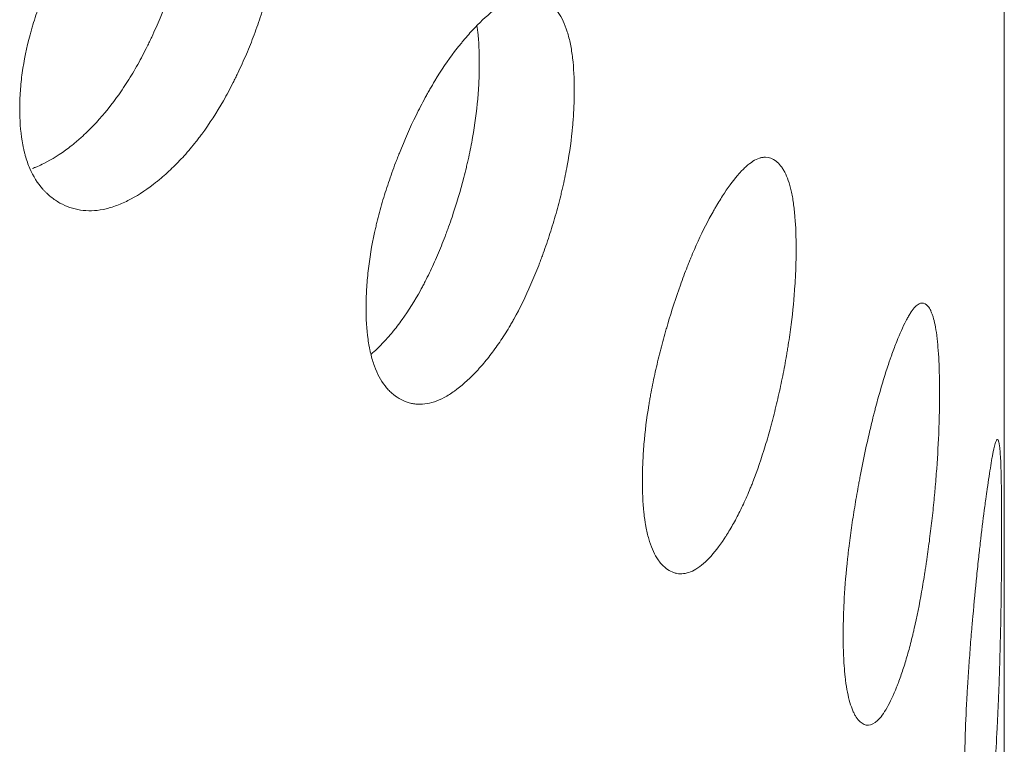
# Model space of a CAD drawing. Header units: millimetres. Extents: x 4 to 1188, y 1 to 840.
# Tile 165 of 203: x 983.45 to 986.11, y 243.2 to 245.15. Entities that reach past the tile are written whole.
import ezdxf

# ---------------------------------------------------------------- set-up
doc = ezdxf.new("R2010")
doc.units = ezdxf.units.MM
doc.layers.add('1', color=7, linetype='Continuous')

msp = doc.modelspace()

# ---------------------------------------------------------------- linework, layer by layer
at = {"layer": '1', "color": 154, "linetype": 'Continuous', "lineweight": 13}
msp.add_line((986.1064, 142.3019), (986.1064, 256.7281), dxfattribs=at)
for points, knots in [([(984.1442, 245.4493), (984.1442, 245.4474), (984.1442, 245.4454), (984.1441, 245.4415), (984.1441, 245.4356), (984.1438, 245.4218), (984.1429, 245.4016), (984.1416, 245.3851), (984.1405, 245.3726), (984.1401, 245.3684), (984.1392, 245.36), (984.1388, 245.3558), (984.1342, 245.3177), (984.1281, 245.2832), (984.1157, 245.2303), (984.111, 245.2125), (984.1044, 245.19), (984.103, 245.1855), (984.1003, 245.1765), (984.0961, 245.163), (984.0916, 245.1496), (984.0823, 245.1229), (984.0757, 245.1053), (984.0652, 245.079), (984.0616, 245.0703), (984.0542, 245.053), (984.0504, 245.0443), (984.0426, 245.0271), (984.0386, 245.0185), (984.0325, 245.0057), (984.0304, 245.0015), (984.0263, 244.993), (984.0242, 244.9888), (984.0136, 244.9679), (984.0049, 244.9516), (983.9777, 244.904), (983.9583, 244.8739), (983.935, 244.8422), (983.9324, 244.8388), (983.9271, 244.8319), (983.9192, 244.8217), (983.9113, 244.812), (983.8952, 244.7929), (983.8844, 244.781), (983.8624, 244.7583), (983.8513, 244.7477), (983.8344, 244.7326), (983.8288, 244.7278), (983.8202, 244.7207), (983.8174, 244.7184), (983.8117, 244.7138), (983.8088, 244.7116), (983.7831, 244.6919), (983.7603, 244.6772), (983.7264, 244.6601), (983.7151, 244.6552), (983.6926, 244.6472), (983.6816, 244.6441), (983.6493, 244.6377), (983.6237, 244.6371), (983.5996, 244.6419), (983.59, 244.6443), (983.5853, 244.6457), (983.5715, 244.6505), (983.5626, 244.6545), (983.5456, 244.664), (983.5374, 244.6694), (983.5257, 244.6787), (983.52, 244.6837), (983.5146, 244.6891), (983.511, 244.6928), (983.5092, 244.6948), (983.4936, 244.7124), (983.4819, 244.7311), (983.4679, 244.7636), (983.4628, 244.7782), (983.4586, 244.7939), (983.457, 244.8003), (983.4563, 244.8035), (983.4541, 244.8134), (983.4528, 244.8201), (983.4472, 244.8542), (983.4447, 244.8908), (983.4454, 244.93), (983.446, 244.9459), (983.4464, 244.9539), (983.4481, 244.9783), (983.4498, 244.9947), (983.4567, 245.0447), (983.4637, 245.0789), (983.4744, 245.1186), (983.4756, 245.123), (983.4782, 245.1318), (983.4821, 245.1451), (983.4863, 245.1582), (983.4951, 245.1845), (983.5015, 245.202), (983.5152, 245.2367), (983.5226, 245.2539), (983.5342, 245.2797), (983.5382, 245.2883), (983.5444, 245.3012), (983.5465, 245.3054), (983.5507, 245.314), (983.5528, 245.3182), (983.5721, 245.3562), (983.5904, 245.3888), (983.6197, 245.4357), (983.6299, 245.451), (983.6429, 245.4696), (983.6456, 245.4733), (983.6508, 245.4806), (983.6535, 245.4842), (983.6615, 245.4949), (983.6668, 245.5019), (983.6937, 245.536), (983.7158, 245.5608), (983.7441, 245.5889), (983.7526, 245.5971), (983.7612, 245.6049), (983.7669, 245.6101), (983.7698, 245.6127), (983.7841, 245.6252), (983.7955, 245.6346), (983.8296, 245.6607), (983.8521, 245.6755), (983.8771, 245.6888), (983.8799, 245.6902), (983.8854, 245.693), (983.8936, 245.6969), (983.9125, 245.705), (983.9385, 245.7131), (983.9633, 245.7168), (983.98, 245.7171), (983.9871, 245.7167), (983.9918, 245.7163), (983.9941, 245.7161), (984.0147, 245.7134), (984.0314, 245.7075), (984.0546, 245.6944), (984.0621, 245.6894), (984.0709, 245.682), (984.0726, 245.6804), (984.0761, 245.6773), (984.0811, 245.6724), (984.0859, 245.6671), (984.1012, 245.6485), (984.1116, 245.6305), (984.122, 245.6038), (984.124, 245.5982), (984.1276, 245.5866), (984.1293, 245.5807), (984.1339, 245.5624), (984.1364, 245.5496), (984.1423, 245.5095), (984.1442, 245.4804), (984.1442, 245.4493)], [0, 0, 0, 0, 0.001953, 0.001953, 0.003906, 0.007813, 0.015625, 0.023438, 0.023438, 0.027344, 0.027344, 0.03125, 0.03125, 0.0625, 0.0625, 0.078125, 0.078125, 0.082031, 0.082031, 0.085937, 0.09375, 0.09375, 0.109375, 0.109375, 0.117187, 0.117187, 0.125, 0.125, 0.132812, 0.132812, 0.136719, 0.136719, 0.140625, 0.140625, 0.15625, 0.15625, 0.1875, 0.1875, 0.191406, 0.191406, 0.195312, 0.203125, 0.203125, 0.21875, 0.21875, 0.234375, 0.234375, 0.242187, 0.242187, 0.246094, 0.246094, 0.25, 0.25, 0.28125, 0.28125, 0.296875, 0.296875, 0.3125, 0.3125, 0.34375, 0.351562, 0.351562, 0.359375, 0.359375, 0.375, 0.375, 0.390625, 0.390625, 0.398437, 0.402344, 0.402344, 0.40625, 0.40625, 0.4375, 0.4375, 0.453125, 0.457031, 0.457031, 0.460937, 0.460937, 0.46875, 0.46875, 0.5, 0.507812, 0.507812, 0.515625, 0.515625, 0.53125, 0.53125, 0.5625, 0.5625, 0.566406, 0.566406, 0.570312, 0.578125, 0.578125, 0.59375, 0.59375, 0.609375, 0.609375, 0.617187, 0.617187, 0.621094, 0.621094, 0.625, 0.625, 0.65625, 0.65625, 0.671875, 0.671875, 0.675781, 0.675781, 0.679687, 0.679687, 0.6875, 0.6875, 0.71875, 0.71875, 0.726562, 0.730469, 0.730469, 0.734375, 0.734375, 0.75, 0.75, 0.78125, 0.78125, 0.785156, 0.785156, 0.789062, 0.796875, 0.8125, 0.828125, 0.835937, 0.839844, 0.839844, 0.84375, 0.84375, 0.875, 0.875, 0.890625, 0.890625, 0.894531, 0.894531, 0.898437, 0.90625, 0.90625, 0.9375, 0.9375, 0.945312, 0.945312, 0.953125, 0.953125, 0.96875, 0.96875, 1, 1, 1, 1]), ([(983.9075, 245.5417), (983.9075, 245.5398), (983.9075, 245.5379), (983.9075, 245.534), (983.9074, 245.5282), (983.9071, 245.5145), (983.9063, 245.4947), (983.9051, 245.4784), (983.9041, 245.4661), (983.9037, 245.462), (983.9028, 245.4537), (983.9024, 245.4495), (983.8981, 245.412), (983.8922, 245.378), (983.8803, 245.3259), (983.8759, 245.3083), (983.8696, 245.2861), (983.8683, 245.2817), (983.8656, 245.2728), (983.8616, 245.2595), (983.8572, 245.2462), (983.8424, 245.2022), (983.8288, 245.1675), (983.8099, 245.1248), (983.806, 245.1163), (983.8001, 245.1036), (983.7981, 245.0993), (983.7941, 245.0909), (983.792, 245.0868), (983.7817, 245.066), (983.7647, 245.0335), (983.7417, 244.995), (983.7248, 244.9691), (983.7173, 244.9583), (983.7123, 244.9511), (983.7098, 244.9476), (983.6869, 244.916), (983.6659, 244.8908), (983.6334, 244.8571), (983.6197, 244.8438), (983.6057, 244.8315), (983.6001, 244.8267), (983.5973, 244.8243), (983.5888, 244.8173), (983.5832, 244.8128), (983.555, 244.7913), (983.5326, 244.7769), (983.5046, 244.7631), (983.499, 244.7605), (983.4906, 244.757), (983.4878, 244.7559), (983.4833, 244.7542), (983.4815, 244.7535), (983.4798, 244.7529)], [0, 0, 0, 0, 0.006611, 0.006611, 0.013222, 0.026444, 0.052888, 0.079331, 0.079331, 0.092553, 0.092553, 0.105775, 0.105775, 0.211551, 0.211551, 0.264438, 0.264438, 0.27766, 0.27766, 0.290882, 0.317326, 0.317326, 0.423101, 0.423101, 0.449545, 0.449545, 0.462767, 0.462767, 0.475989, 0.475989, 0.528877, 0.581764, 0.608208, 0.62143, 0.62143, 0.634652, 0.634652, 0.740427, 0.740427, 0.793315, 0.806537, 0.806537, 0.819759, 0.819759, 0.846203, 0.846203, 0.951978, 0.951978, 0.978422, 0.978422, 0.991644, 0.991644, 1, 1, 1, 1]), ([(984.9442, 244.964), (984.9442, 244.9621), (984.9442, 244.9601), (984.9442, 244.9562), (984.9441, 244.9503), (984.9439, 244.9364), (984.9432, 244.9162), (984.9422, 244.8996), (984.9413, 244.887), (984.941, 244.8828), (984.9403, 244.8743), (984.94, 244.8701), (984.9364, 244.8317), (984.9316, 244.7968), (984.9218, 244.743), (984.9181, 244.7248), (984.913, 244.7019), (984.9119, 244.6973), (984.9097, 244.688), (984.9064, 244.6742), (984.9029, 244.6605), (984.8955, 244.6332), (984.8903, 244.615), (984.882, 244.588), (984.8792, 244.5791), (984.8733, 244.5612), (984.8703, 244.5523), (984.8642, 244.5345), (984.8611, 244.5256), (984.8562, 244.5124), (984.8546, 244.508), (984.8513, 244.4992), (984.8496, 244.4948), (984.8412, 244.4732), (984.8343, 244.4563), (984.8127, 244.4067), (984.7973, 244.3752), (984.7787, 244.3418), (984.7766, 244.3381), (984.7724, 244.3309), (984.7661, 244.3201), (984.7598, 244.3098), (984.7469, 244.2896), (984.7383, 244.2769), (984.7207, 244.2526), (984.7118, 244.2412), (984.6982, 244.2249), (984.6937, 244.2196), (984.6868, 244.2119), (984.6845, 244.2094), (984.6799, 244.2044), (984.6776, 244.202), (984.6569, 244.1804), (984.6385, 244.1641), (984.611, 244.1445), (984.6019, 244.1387), (984.5837, 244.129), (984.5747, 244.1252), (984.5485, 244.1164), (984.5276, 244.1139), (984.5079, 244.117), (984.5002, 244.1187), (984.4963, 244.1197), (984.485, 244.1235), (984.4778, 244.1269), (984.4638, 244.1351), (984.4571, 244.1399), (984.4476, 244.1484), (984.4429, 244.1529), (984.4384, 244.1579), (984.4355, 244.1614), (984.434, 244.1632), (984.4212, 244.1797), (984.4116, 244.1975), (984.4001, 244.229), (984.3959, 244.2432), (984.3924, 244.2586), (984.3911, 244.2648), (984.3905, 244.268), (984.3887, 244.2777), (984.3876, 244.2843), (984.383, 244.318), (984.3809, 244.3544), (984.3815, 244.3937), (984.382, 244.4096), (984.3824, 244.4177), (984.3838, 244.4422), (984.3852, 244.4587), (984.3908, 244.5092), (984.3966, 244.544), (984.4054, 244.5844), (984.4064, 244.589), (984.4085, 244.598), (984.4117, 244.6115), (984.4152, 244.625), (984.4224, 244.6519), (984.4277, 244.6698), (984.4389, 244.7055), (984.4449, 244.7233), (984.4545, 244.75), (984.4578, 244.7589), (984.4628, 244.7722), (984.4646, 244.7766), (984.468, 244.7854), (984.4697, 244.7898), (984.4855, 244.8293), (984.5004, 244.8632), (984.5244, 244.9123), (984.5326, 244.9283), (984.5433, 244.9479), (984.5454, 244.9518), (984.5497, 244.9594), (984.5519, 244.9632), (984.5584, 244.9745), (984.5627, 244.9819), (984.5846, 245.018), (984.6025, 245.0444), (984.6253, 245.0745), (984.6322, 245.0833), (984.6392, 245.0918), (984.6438, 245.0975), (984.6461, 245.1002), (984.6577, 245.1138), (984.6669, 245.124), (984.6943, 245.1526), (984.7124, 245.1691), (984.7324, 245.1842), (984.7346, 245.1858), (984.7391, 245.1889), (984.7456, 245.1935), (984.7607, 245.2029), (984.7815, 245.213), (984.8013, 245.2185), (984.8146, 245.2199), (984.8202, 245.2201), (984.8239, 245.22), (984.8257, 245.2199), (984.8421, 245.2187), (984.8554, 245.2141), (984.8737, 245.2027), (984.8796, 245.1981), (984.8866, 245.1914), (984.8879, 245.19), (984.8906, 245.1871), (984.8946, 245.1826), (984.8984, 245.1776), (984.9105, 245.1601), (984.9186, 245.1429), (984.9268, 245.1169), (984.9283, 245.1114), (984.9312, 245.1001), (984.9325, 245.0943), (984.9361, 245.0764), (984.9381, 245.0638), (984.9427, 245.024), (984.9442, 244.9951), (984.9442, 244.964)], [0, 0, 0, 0, 0.001953, 0.001953, 0.003906, 0.007813, 0.015625, 0.023438, 0.023438, 0.027344, 0.027344, 0.03125, 0.03125, 0.0625, 0.0625, 0.078125, 0.078125, 0.082031, 0.082031, 0.085938, 0.09375, 0.09375, 0.109375, 0.109375, 0.117188, 0.117188, 0.125, 0.125, 0.132813, 0.132813, 0.136719, 0.136719, 0.140625, 0.140625, 0.15625, 0.15625, 0.1875, 0.1875, 0.191406, 0.191406, 0.195312, 0.203125, 0.203125, 0.21875, 0.21875, 0.234375, 0.234375, 0.242188, 0.242188, 0.246094, 0.246094, 0.25, 0.25, 0.28125, 0.28125, 0.296875, 0.296875, 0.3125, 0.3125, 0.34375, 0.351562, 0.351562, 0.359375, 0.359375, 0.375, 0.375, 0.390625, 0.390625, 0.398437, 0.402344, 0.402344, 0.40625, 0.40625, 0.4375, 0.4375, 0.453125, 0.457031, 0.457031, 0.460937, 0.460937, 0.46875, 0.46875, 0.5, 0.507812, 0.507812, 0.515625, 0.515625, 0.53125, 0.53125, 0.5625, 0.5625, 0.566406, 0.566406, 0.570313, 0.578125, 0.578125, 0.59375, 0.59375, 0.609375, 0.609375, 0.617188, 0.617188, 0.621094, 0.621094, 0.625, 0.625, 0.65625, 0.65625, 0.671875, 0.671875, 0.675781, 0.675781, 0.679687, 0.679687, 0.6875, 0.6875, 0.71875, 0.71875, 0.726562, 0.730469, 0.730469, 0.734375, 0.734375, 0.75, 0.75, 0.78125, 0.78125, 0.785156, 0.785156, 0.789063, 0.796875, 0.8125, 0.828125, 0.835937, 0.839844, 0.839844, 0.84375, 0.84375, 0.875, 0.875, 0.890625, 0.890625, 0.894531, 0.894531, 0.898437, 0.90625, 0.90625, 0.9375, 0.9375, 0.945312, 0.945312, 0.953125, 0.953125, 0.96875, 0.96875, 1, 1, 1, 1]), ([(984.6814, 245.1364), (984.6821, 245.1317), (984.6827, 245.1269), (984.6861, 245.0958), (984.6875, 245.0672), (984.6875, 245.0365)], [0, 0, 0, 0, 0.155049, 0.155049, 1, 1, 1, 1]), ([(984.6875, 245.0365), (984.6875, 245.0346), (984.6875, 245.0327), (984.6875, 245.0288), (984.6875, 245.023), (984.6872, 245.0093), (984.6866, 244.9894), (984.6857, 244.973), (984.6848, 244.9606), (984.6845, 244.9564), (984.6839, 244.9481), (984.6835, 244.9439), (984.6801, 244.9061), (984.6756, 244.8717), (984.6662, 244.8187), (984.6627, 244.8008), (984.6577, 244.7782), (984.6567, 244.7736), (984.6546, 244.7645), (984.6514, 244.7509), (984.648, 244.7373), (984.6363, 244.6922), (984.6256, 244.6566), (984.6107, 244.6125), (984.6076, 244.6037), (984.6029, 244.5906), (984.6013, 244.5862), (984.5981, 244.5775), (984.5965, 244.5732), (984.5884, 244.5517), (984.5748, 244.518), (984.5566, 244.4778), (984.5431, 244.4507), (984.5372, 244.4393), (984.5332, 244.4318), (984.5312, 244.428), (984.5129, 244.3948), (984.4961, 244.3681), (984.4701, 244.332), (984.459, 244.3177), (984.4478, 244.3044), (984.4433, 244.2992), (984.4411, 244.2966), (984.4343, 244.289), (984.4297, 244.2841), (984.4153, 244.269), (984.4053, 244.2595), (984.3954, 244.251)], [0, 0, 0, 0, 0.007312, 0.007312, 0.014623, 0.029247, 0.058493, 0.08774, 0.08774, 0.102363, 0.102363, 0.116986, 0.116986, 0.233973, 0.233973, 0.292466, 0.292466, 0.307089, 0.307089, 0.321713, 0.350959, 0.350959, 0.467946, 0.467946, 0.497192, 0.497192, 0.511816, 0.511816, 0.526439, 0.526439, 0.584932, 0.643425, 0.672672, 0.687295, 0.687295, 0.701919, 0.701919, 0.818905, 0.818905, 0.877398, 0.892022, 0.892022, 0.906645, 0.906645, 0.935891, 0.935891, 1, 1, 1, 1]), ([(985.5438, 244.5354), (985.5438, 244.5334), (985.5438, 244.5315), (985.5438, 244.5275), (985.5438, 244.5216), (985.5436, 244.5077), (985.5431, 244.4875), (985.5424, 244.4708), (985.5418, 244.4581), (985.5416, 244.4539), (985.5411, 244.4454), (985.5409, 244.4411), (985.5383, 244.4025), (985.5349, 244.3672), (985.528, 244.3127), (985.5254, 244.2943), (985.5217, 244.271), (985.521, 244.2663), (985.5194, 244.257), (985.5171, 244.2429), (985.5146, 244.229), (985.5094, 244.2011), (985.5056, 244.1826), (985.4997, 244.155), (985.4977, 244.1459), (985.4935, 244.1276), (985.4914, 244.1185), (985.487, 244.1002), (985.4847, 244.0912), (985.4812, 244.0776), (985.4801, 244.0731), (985.4777, 244.0641), (985.4765, 244.0596), (985.4705, 244.0374), (985.4655, 244.02), (985.4499, 243.9689), (985.4388, 243.9363), (985.4253, 243.9016), (985.4237, 243.8978), (985.4207, 243.8903), (985.4161, 243.8791), (985.4115, 243.8683), (985.4021, 243.8472), (985.3958, 243.8339), (985.3829, 243.8084), (985.3763, 243.7963), (985.3664, 243.7791), (985.363, 243.7735), (985.358, 243.7653), (985.3563, 243.7626), (985.3529, 243.7573), (985.3512, 243.7547), (985.3359, 243.7317), (985.3223, 243.7141), (985.3018, 243.6925), (985.295, 243.6861), (985.2814, 243.6752), (985.2747, 243.6707), (985.255, 243.6601), (985.2393, 243.6561), (985.2244, 243.6577), (985.2186, 243.6589), (985.2156, 243.6596), (985.2071, 243.6626), (985.2016, 243.6655), (985.191, 243.6727), (985.186, 243.677), (985.1787, 243.6848), (985.1751, 243.689), (985.1717, 243.6937), (985.1695, 243.697), (985.1684, 243.6987), (985.1586, 243.7143), (985.1513, 243.7314), (985.1425, 243.7621), (985.1393, 243.7759), (985.1366, 243.7911), (985.1356, 243.7973), (985.1351, 243.8004), (985.1338, 243.81), (985.133, 243.8165), (985.1294, 243.8499), (985.1278, 243.8862), (985.1283, 243.9254), (985.1286, 243.9414), (985.1289, 243.9495), (985.13, 243.9741), (985.1311, 243.9908), (985.1354, 244.0417), (985.1398, 244.0768), (985.1465, 244.1179), (985.1473, 244.1225), (985.1489, 244.1317), (985.1514, 244.1454), (985.154, 244.1591), (985.1595, 244.1866), (985.1635, 244.2049), (985.1721, 244.2414), (985.1767, 244.2596), (985.184, 244.287), (985.1865, 244.2961), (985.1903, 244.3097), (985.1916, 244.3143), (985.1942, 244.3234), (985.1955, 244.3279), (985.2075, 244.3685), (985.2188, 244.4035), (985.2369, 244.4542), (985.2431, 244.4708), (985.2511, 244.4911), (985.2527, 244.4952), (985.2559, 244.5032), (985.2575, 244.5071), (985.2624, 244.5189), (985.2657, 244.5265), (985.2821, 244.5642), (985.2954, 244.5918), (985.3124, 244.6236), (985.3176, 244.6329), (985.3227, 244.6419), (985.3262, 244.6478), (985.3279, 244.6507), (985.3365, 244.6651), (985.3433, 244.676), (985.3635, 244.7065), (985.3768, 244.7243), (985.3915, 244.7408), (985.3931, 244.7425), (985.3964, 244.746), (985.4012, 244.751), (985.4122, 244.7615), (985.4273, 244.773), (985.4417, 244.7799), (985.4513, 244.7823), (985.4553, 244.7828), (985.458, 244.783), (985.4593, 244.783), (985.4711, 244.783), (985.4806, 244.7793), (985.4938, 244.7691), (985.498, 244.765), (985.5029, 244.7587), (985.5039, 244.7574), (985.5059, 244.7547), (985.5087, 244.7505), (985.5114, 244.7458), (985.52, 244.7291), (985.5258, 244.7124), (985.5315, 244.687), (985.5326, 244.6817), (985.5347, 244.6706), (985.5356, 244.6648), (985.5381, 244.6471), (985.5395, 244.6346), (985.5428, 244.5952), (985.5438, 244.5664), (985.5438, 244.5354)], [0, 0, 0, 0, 0.001953, 0.001953, 0.003906, 0.007812, 0.015625, 0.023437, 0.023437, 0.027344, 0.027344, 0.03125, 0.03125, 0.0625, 0.0625, 0.078125, 0.078125, 0.082031, 0.082031, 0.085937, 0.09375, 0.09375, 0.109375, 0.109375, 0.117188, 0.117188, 0.125, 0.125, 0.132813, 0.132813, 0.136719, 0.136719, 0.140625, 0.140625, 0.15625, 0.15625, 0.1875, 0.1875, 0.191406, 0.191406, 0.195313, 0.203125, 0.203125, 0.21875, 0.21875, 0.234375, 0.234375, 0.242188, 0.242188, 0.246094, 0.246094, 0.25, 0.25, 0.28125, 0.28125, 0.296875, 0.296875, 0.3125, 0.3125, 0.34375, 0.351562, 0.351562, 0.359375, 0.359375, 0.375, 0.375, 0.390625, 0.390625, 0.398437, 0.402344, 0.402344, 0.40625, 0.40625, 0.4375, 0.4375, 0.453125, 0.457031, 0.457031, 0.460937, 0.460937, 0.46875, 0.46875, 0.5, 0.507812, 0.507812, 0.515625, 0.515625, 0.53125, 0.53125, 0.5625, 0.5625, 0.566406, 0.566406, 0.570312, 0.578125, 0.578125, 0.59375, 0.59375, 0.609375, 0.609375, 0.617187, 0.617187, 0.621094, 0.621094, 0.625, 0.625, 0.65625, 0.65625, 0.671875, 0.671875, 0.675781, 0.675781, 0.679687, 0.679687, 0.6875, 0.6875, 0.71875, 0.71875, 0.726562, 0.730469, 0.730469, 0.734375, 0.734375, 0.75, 0.75, 0.78125, 0.78125, 0.785156, 0.785156, 0.789062, 0.796875, 0.8125, 0.828125, 0.835937, 0.839844, 0.839844, 0.84375, 0.84375, 0.875, 0.875, 0.890625, 0.890625, 0.894531, 0.894531, 0.898437, 0.90625, 0.90625, 0.9375, 0.9375, 0.945312, 0.945312, 0.953125, 0.953125, 0.96875, 0.96875, 1, 1, 1, 1]), ([(985.9314, 244.1466), (985.9314, 244.1446), (985.9314, 244.1427), (985.9314, 244.1387), (985.9314, 244.1328), (985.9313, 244.1189), (985.931, 244.0986), (985.9306, 244.0819), (985.9303, 244.0692), (985.9301, 244.065), (985.9298, 244.0564), (985.9297, 244.0521), (985.9283, 244.0134), (985.9264, 243.9779), (985.9224, 243.923), (985.9209, 243.9044), (985.9188, 243.8808), (985.9184, 243.8761), (985.9175, 243.8666), (985.9162, 243.8525), (985.9147, 243.8383), (985.9118, 243.8101), (985.9096, 243.7914), (985.9062, 243.7635), (985.905, 243.7542), (985.9026, 243.7356), (985.9013, 243.7263), (985.8988, 243.7078), (985.8974, 243.6986), (985.8954, 243.6848), (985.8947, 243.6802), (985.8933, 243.6711), (985.8926, 243.6665), (985.8891, 243.6439), (985.8861, 243.6262), (985.8769, 243.5741), (985.8702, 243.5408), (985.862, 243.5053), (985.8611, 243.5013), (985.8593, 243.4936), (985.8565, 243.4821), (985.8537, 243.471), (985.848, 243.4493), (985.8441, 243.4356), (985.8362, 243.4093), (985.8321, 243.3967), (985.8259, 243.3789), (985.8238, 243.373), (985.8207, 243.3645), (985.8196, 243.3617), (985.8175, 243.3562), (985.8164, 243.3535), (985.8068, 243.3295), (985.7982, 243.311), (985.7852, 243.288), (985.7808, 243.2812), (985.7721, 243.2693), (985.7678, 243.2644), (985.7551, 243.2525), (985.7448, 243.2474), (985.7351, 243.2481), (985.7312, 243.2488), (985.7293, 243.2494), (985.7237, 243.2519), (985.7201, 243.2543), (985.7131, 243.2608), (985.7097, 243.2648), (985.7048, 243.2721), (985.7025, 243.2761), (985.7002, 243.2806), (985.6987, 243.2837), (985.698, 243.2853), (985.6914, 243.3002), (985.6865, 243.3169), (985.6806, 243.347), (985.6784, 243.3606), (985.6767, 243.3756), (985.676, 243.3817), (985.6757, 243.3848), (985.6747, 243.3942), (985.6742, 243.4007), (985.6718, 243.4338), (985.6707, 243.47), (985.671, 243.5093), (985.6713, 243.5253), (985.6715, 243.5335), (985.6722, 243.5581), (985.6729, 243.5748), (985.6758, 243.626), (985.6788, 243.6615), (985.6833, 243.703), (985.6839, 243.7077), (985.6849, 243.7169), (985.6866, 243.7309), (985.6883, 243.7448), (985.692, 243.7726), (985.6947, 243.7911), (985.7005, 243.8282), (985.7035, 243.8468), (985.7084, 243.8746), (985.71, 243.8839), (985.7126, 243.8978), (985.7134, 243.9024), (985.7151, 243.9117), (985.716, 243.9163), (985.7239, 243.9577), (985.7314, 243.9935), (985.7432, 244.0454), (985.7473, 244.0624), (985.7525, 244.0833), (985.7535, 244.0874), (985.7556, 244.0956), (985.7567, 244.0997), (985.7599, 244.1118), (985.762, 244.1197), (985.7726, 244.1584), (985.7812, 244.1869), (985.792, 244.2198), (985.7952, 244.2295), (985.7985, 244.2388), (985.8007, 244.2449), (985.8018, 244.248), (985.8072, 244.263), (985.8115, 244.2742), (985.8242, 244.3061), (985.8324, 244.3247), (985.8415, 244.3422), (985.8425, 244.3441), (985.8444, 244.3477), (985.8474, 244.353), (985.8541, 244.3642), (985.8633, 244.3767), (985.8719, 244.3846), (985.8777, 244.3876), (985.8801, 244.3883), (985.8817, 244.3887), (985.8825, 244.3889), (985.8895, 244.3896), (985.8951, 244.3865), (985.9027, 244.3772), (985.9052, 244.3733), (985.908, 244.3673), (985.9086, 244.3661), (985.9097, 244.3635), (985.9114, 244.3594), (985.9129, 244.3549), (985.9179, 244.3388), (985.9211, 244.3225), (985.9244, 244.2974), (985.9251, 244.2922), (985.9262, 244.2812), (985.9267, 244.2755), (985.9282, 244.258), (985.929, 244.2456), (985.9308, 244.2064), (985.9314, 244.1776), (985.9314, 244.1466)], [0, 0, 0, 0, 0.001953, 0.001953, 0.003906, 0.007813, 0.015625, 0.023437, 0.023437, 0.027344, 0.027344, 0.03125, 0.03125, 0.0625, 0.0625, 0.078125, 0.078125, 0.082031, 0.082031, 0.085938, 0.09375, 0.09375, 0.109375, 0.109375, 0.117188, 0.117188, 0.125, 0.125, 0.132813, 0.132813, 0.136719, 0.136719, 0.140625, 0.140625, 0.15625, 0.15625, 0.1875, 0.1875, 0.191406, 0.191406, 0.195313, 0.203125, 0.203125, 0.21875, 0.21875, 0.234375, 0.234375, 0.242188, 0.242188, 0.246094, 0.246094, 0.25, 0.25, 0.28125, 0.28125, 0.296875, 0.296875, 0.3125, 0.3125, 0.34375, 0.351563, 0.351563, 0.359375, 0.359375, 0.375, 0.375, 0.390625, 0.390625, 0.398438, 0.402344, 0.402344, 0.40625, 0.40625, 0.4375, 0.4375, 0.453125, 0.457031, 0.457031, 0.460938, 0.460938, 0.46875, 0.46875, 0.5, 0.507813, 0.507813, 0.515625, 0.515625, 0.53125, 0.53125, 0.5625, 0.5625, 0.566406, 0.566406, 0.570313, 0.578125, 0.578125, 0.59375, 0.59375, 0.609375, 0.609375, 0.617188, 0.617188, 0.621094, 0.621094, 0.625, 0.625, 0.65625, 0.65625, 0.671875, 0.671875, 0.675781, 0.675781, 0.679688, 0.679688, 0.6875, 0.6875, 0.71875, 0.71875, 0.726563, 0.730469, 0.730469, 0.734375, 0.734375, 0.75, 0.75, 0.78125, 0.78125, 0.785156, 0.785156, 0.789062, 0.796875, 0.8125, 0.828125, 0.835937, 0.839844, 0.839844, 0.84375, 0.84375, 0.875, 0.875, 0.890625, 0.890625, 0.894531, 0.894531, 0.898437, 0.90625, 0.90625, 0.9375, 0.9375, 0.945312, 0.945312, 0.953125, 0.953125, 0.96875, 0.96875, 1, 1, 1, 1]), ([(986.0993, 243.7802), (986.0993, 243.7783), (986.0993, 243.7763), (986.0993, 243.7724), (986.0993, 243.7665), (986.0992, 243.7526), (986.0992, 243.7323), (986.0991, 243.7156), (986.099, 243.7029), (986.099, 243.6986), (986.099, 243.69), (986.0989, 243.6857), (986.0986, 243.6469), (986.0982, 243.6113), (986.0974, 243.5562), (986.097, 243.5376), (986.0966, 243.5139), (986.0965, 243.5091), (986.0962, 243.4996), (986.0959, 243.4854), (986.0956, 243.4712), (986.0949, 243.4428), (986.0943, 243.424), (986.0935, 243.3959), (986.0932, 243.3865), (986.0925, 243.3678), (986.0922, 243.3585), (986.0915, 243.3399), (986.0912, 243.3306), (986.0906, 243.3167), (986.0904, 243.3121), (986.09, 243.3028), (986.0898, 243.2983), (986.0888, 243.2755), (986.088, 243.2576), (986.0853, 243.205), (986.0832, 243.1714), (986.0805, 243.1354), (986.0802, 243.1314), (986.0796, 243.1236), (986.0787, 243.1119), (986.0778, 243.1007), (986.0758, 243.0787), (986.0744, 243.0647), (986.0716, 243.038), (986.0702, 243.0252), (986.0679, 243.007), (986.0671, 243.0011), (986.0659, 242.9924), (986.0655, 242.9895), (986.0647, 242.9839), (986.0643, 242.9811), (986.0606, 242.9566), (986.0572, 242.9375), (986.0518, 242.9139), (986.05, 242.9068), (986.0463, 242.8944), (986.0444, 242.8892), (986.0389, 242.8766), (986.0344, 242.8709), (986.0299, 242.871), (986.0281, 242.8715), (986.0273, 242.872), (986.0246, 242.8741), (986.023, 242.8764), (986.0197, 242.8824), (986.0181, 242.8863), (986.0158, 242.8933), (986.0146, 242.8971), (986.0135, 242.9014), (986.0128, 242.9044), (986.0124, 242.906), (986.0093, 242.9206), (986.0069, 242.9369), (986.004, 242.9666), (986.0029, 242.9801), (986.002, 242.995), (986.0017, 243.0011), (986.0015, 243.0042), (986.0011, 243.0136), (986.0008, 243.02), (985.9996, 243.053), (985.9991, 243.0891), (985.9992, 243.1284), (985.9993, 243.1445), (985.9994, 243.1526), (985.9998, 243.1773), (986.0001, 243.1941), (986.0016, 243.2454), (986.0031, 243.2811), (986.0053, 243.3229), (986.0056, 243.3276), (986.0061, 243.3369), (986.0069, 243.3509), (986.0078, 243.3649), (986.0096, 243.393), (986.0109, 243.4117), (986.0137, 243.4491), (986.0151, 243.4678), (986.0174, 243.496), (986.0182, 243.5053), (986.0194, 243.5194), (986.0198, 243.5241), (986.0206, 243.5334), (986.0211, 243.5381), (986.0248, 243.58), (986.0282, 243.6162), (986.0336, 243.6688), (986.0354, 243.686), (986.0377, 243.7072), (986.0382, 243.7114), (986.0391, 243.7198), (986.0396, 243.7239), (986.041, 243.7362), (986.0419, 243.7442), (986.0465, 243.7835), (986.0501, 243.8125), (986.0546, 243.846), (986.0559, 243.8559), (986.0572, 243.8654), (986.0581, 243.8717), (986.0585, 243.8748), (986.0607, 243.8901), (986.0624, 243.9016), (986.0672, 243.9341), (986.0703, 243.9532), (986.0735, 243.9712), (986.0739, 243.9731), (986.0746, 243.9769), (986.0756, 243.9824), (986.0779, 243.9939), (986.081, 244.0069), (986.0837, 244.0152), (986.0855, 244.0185), (986.0862, 244.0194), (986.0867, 244.0199), (986.0869, 244.0201), (986.089, 244.0211), (986.0905, 244.0183), (986.0926, 244.0094), (986.0932, 244.0057), (986.0939, 243.9998), (986.0941, 243.9986), (986.0944, 243.9961), (986.0948, 243.9921), (986.0951, 243.9877), (986.0963, 243.9718), (986.0971, 243.9557), (986.0978, 243.9308), (986.0979, 243.9255), (986.0982, 243.9146), (986.0983, 243.909), (986.0986, 243.8915), (986.0988, 243.8791), (986.0992, 243.84), (986.0993, 243.8113), (986.0993, 243.7802)], [0, 0, 0, 0, 0.001953, 0.001953, 0.003906, 0.007812, 0.015625, 0.023437, 0.023437, 0.027344, 0.027344, 0.03125, 0.03125, 0.0625, 0.0625, 0.078125, 0.078125, 0.082031, 0.082031, 0.085937, 0.09375, 0.09375, 0.109375, 0.109375, 0.117187, 0.117187, 0.125, 0.125, 0.132812, 0.132812, 0.136719, 0.136719, 0.140625, 0.140625, 0.15625, 0.15625, 0.1875, 0.1875, 0.191406, 0.191406, 0.195312, 0.203125, 0.203125, 0.21875, 0.21875, 0.234375, 0.234375, 0.242187, 0.242187, 0.246094, 0.246094, 0.25, 0.25, 0.28125, 0.28125, 0.296875, 0.296875, 0.3125, 0.3125, 0.34375, 0.351562, 0.351562, 0.359375, 0.359375, 0.375, 0.375, 0.390625, 0.390625, 0.398437, 0.402344, 0.402344, 0.40625, 0.40625, 0.4375, 0.4375, 0.453125, 0.457031, 0.457031, 0.460937, 0.460937, 0.46875, 0.46875, 0.5, 0.507812, 0.507812, 0.515625, 0.515625, 0.53125, 0.53125, 0.5625, 0.5625, 0.566406, 0.566406, 0.570312, 0.578125, 0.578125, 0.59375, 0.59375, 0.609375, 0.609375, 0.617187, 0.617187, 0.621094, 0.621094, 0.625, 0.625, 0.65625, 0.65625, 0.671875, 0.671875, 0.675781, 0.675781, 0.679687, 0.679687, 0.6875, 0.6875, 0.71875, 0.71875, 0.726562, 0.730469, 0.730469, 0.734375, 0.734375, 0.75, 0.75, 0.78125, 0.78125, 0.785156, 0.785156, 0.789062, 0.796875, 0.8125, 0.828125, 0.835937, 0.839844, 0.839844, 0.84375, 0.84375, 0.875, 0.875, 0.890625, 0.890625, 0.894531, 0.894531, 0.898437, 0.90625, 0.90625, 0.9375, 0.9375, 0.945312, 0.945312, 0.953125, 0.953125, 0.96875, 0.96875, 1, 1, 1, 1])]:
    msp.add_open_spline(points, degree=3, knots=knots, dxfattribs=at)

doc.saveas('drawing.dxf')
